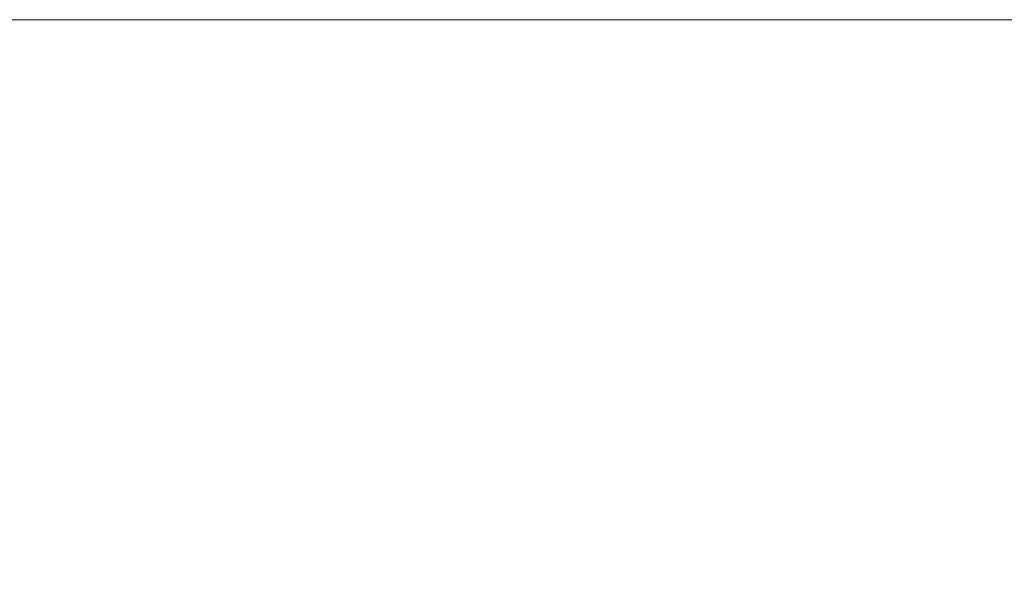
# Model space of a CAD drawing. Header units: centimetres. Extents: x -25.9 to 27.4, y -28.2 to -26.4.
# Tile 146 of 199: x 9.451 to 9.4971, y -26.3863 to -26.36. Entities that reach past the tile are written whole.
import ezdxf

# ---------------------------------------------------------------- set-up
doc = ezdxf.new("R2010")
doc.units = ezdxf.units.CM
doc.header["$LTSCALE"] = 2.54
doc.layers.add('Lucido design-1', color=7, linetype='Continuous')

# ---------------------------------------------------------------- blocks, each defined once
blk = doc.blocks.new('Gruppo-4-1')
at = {"color": 7, "linetype": 'Continuous', "lineweight": 9}
for points, invisible_edges in [([(27.271439, -26.360047, 540.423108), (27.271439, -26.36, 540.420033), (-25.828561, -26.36, 540.420033), (-25.828561, -26.360047, 540.423108)], 8), ([(9.371439, -26.36, 540.220033), (-25.828561, -26.36, 540.420033), (27.271439, -26.36, 540.420033)], 9), ([(-25.828561, -26.360047, 540.423108), (-25.828561, -26.360114, 540.424394), (27.271439, -26.360114, 540.424394), (27.271439, -26.360047, 540.423108)], 10), ([(27.271439, -26.36, 540.420033), (9.379927, -26.36, 540.219853), (9.371439, -26.36, 540.220033)], 9), ([(9.3884, -26.36, 540.219313), (9.379927, -26.36, 540.219853), (27.271439, -26.36, 540.420033)], 10), ([(9.396842, -26.36, 540.218414), (9.3884, -26.36, 540.219313), (27.271439, -26.36, 540.420033)], 10), ([(27.271439, -26.36, 540.420033), (9.405239, -26.36, 540.217157), (9.396842, -26.36, 540.218414)], 9), ([(9.413574, -26.36, 540.215544), (9.405239, -26.36, 540.217157), (27.271439, -26.36, 540.420033)], 10), ([(27.271439, -26.36, 540.420033), (9.421834, -26.36, 540.21358), (9.413574, -26.36, 540.215544)], 9), ([(27.271439, -26.36, 540.420033), (9.430003, -26.36, 540.211267), (9.421834, -26.36, 540.21358)], 9), ([(9.438067, -26.36, 540.208609), (9.430003, -26.36, 540.211267), (27.271439, -26.36, 540.420033)], 10), ([(27.271439, -26.36, 540.420033), (9.44601, -26.36, 540.205611), (9.438067, -26.36, 540.208609)], 9), ([(9.44601, -26.36, 540.205611), (9.453819, -26.36, 540.202279), (9.452023, -26.360095, 540.198306), (9.444384, -26.360095, 540.201566)], 14), ([(9.453819, -26.36, 540.202279), (9.44601, -26.36, 540.205611), (27.271439, -26.36, 540.420033)], 10), ([(9.453819, -26.36, 540.202279), (9.461479, -26.36, 540.198619), (9.459516, -26.360095, 540.194726), (9.452023, -26.360095, 540.198306)], 14), ([(27.271439, -26.36, 540.420033), (9.461479, -26.36, 540.198619), (9.453819, -26.36, 540.202279)], 9), ([(9.461479, -26.36, 540.198619), (9.468978, -26.36, 540.194636), (9.466851, -26.360095, 540.19083), (9.459516, -26.360095, 540.194726)], 14), ([(9.468978, -26.36, 540.194636), (9.461479, -26.36, 540.198619), (27.271439, -26.36, 540.420033)], 10), ([(9.468978, -26.36, 540.194636), (9.4763, -26.36, 540.190339), (9.474014, -26.360095, 540.186627), (9.466851, -26.360095, 540.19083)], 14), ([(27.271439, -26.36, 540.420033), (9.4763, -26.36, 540.190339), (9.468978, -26.36, 540.194636)], 9), ([(9.4763, -26.36, 540.190339), (9.483434, -26.36, 540.185735), (9.480992, -26.360095, 540.182123), (9.474014, -26.360095, 540.186627)], 14), ([(9.483434, -26.36, 540.185735), (9.4763, -26.36, 540.190339), (27.271439, -26.36, 540.420033)], 10), ([(9.483434, -26.36, 540.185735), (9.490365, -26.36, 540.180833), (9.487773, -26.360095, 540.177328), (9.480992, -26.360095, 540.182123)], 14), ([(27.271439, -26.36, 540.420033), (9.490365, -26.36, 540.180833), (9.483434, -26.36, 540.185735)], 9), ([(9.490365, -26.36, 540.180833), (9.497083, -26.36, 540.175641), (9.494344, -26.360095, 540.172248), (9.487773, -26.360095, 540.177328)], 14), ([(9.497083, -26.36, 540.175641), (9.490365, -26.36, 540.180833), (27.271439, -26.36, 540.420033)], 10), ([(9.497083, -26.36, 540.175641), (9.503574, -26.36, 540.170168), (9.500693, -26.360095, 540.166895), (9.494344, -26.360095, 540.172248)], 14), ([(27.271439, -26.360261, 540.427254), (27.271439, -26.360114, 540.424394), (-25.828561, -26.360114, 540.424394), (-25.828561, -26.360261, 540.427254)], 10), ([(-25.828561, -26.360261, 540.427254), (-25.828561, -26.3604, 540.428747), (27.271439, -26.3604, 540.428747), (27.271439, -26.360261, 540.427254)], 10), ([(27.271439, -26.360647, 540.43139), (27.271439, -26.3604, 540.428747), (-25.828561, -26.3604, 540.428747), (-25.828561, -26.360647, 540.43139)], 10), ([(9.444384, -26.360095, 540.201566), (9.452023, -26.360095, 540.198306), (9.450321, -26.360361, 540.194541), (9.442843, -26.360361, 540.197731)], 15), ([(9.450321, -26.360361, 540.194541), (9.457656, -26.360361, 540.191036), (9.455804, -26.360798, 540.187362), (9.448626, -26.360798, 540.190792)], 15), ([(9.452023, -26.360095, 540.198306), (9.459516, -26.360095, 540.194726), (9.457656, -26.360361, 540.191036), (9.450321, -26.360361, 540.194541)], 15), ([(9.457656, -26.360361, 540.191036), (9.464836, -26.360361, 540.187222), (9.462829, -26.360798, 540.18363), (9.455804, -26.360798, 540.187362)], 15), ([(9.459516, -26.360095, 540.194726), (9.466851, -26.360095, 540.19083), (9.464836, -26.360361, 540.187222), (9.457656, -26.360361, 540.191036)], 15), ([(9.464836, -26.360361, 540.187222), (9.471847, -26.360361, 540.183108), (9.46969, -26.360798, 540.179604), (9.462829, -26.360798, 540.18363)], 15), ([(9.466851, -26.360095, 540.19083), (9.474014, -26.360095, 540.186627), (9.471847, -26.360361, 540.183108), (9.464836, -26.360361, 540.187222)], 15), ([(9.471847, -26.360361, 540.183108), (9.478678, -26.360361, 540.178699), (9.476374, -26.360798, 540.175291), (9.46969, -26.360798, 540.179604)], 15), ([(9.474014, -26.360095, 540.186627), (9.480992, -26.360095, 540.182123), (9.478678, -26.360361, 540.178699), (9.471847, -26.360361, 540.183108)], 15), ([(9.478678, -26.360361, 540.178699), (9.485315, -26.360361, 540.174005), (9.482869, -26.360798, 540.170697), (9.476374, -26.360798, 540.175291)], 15), ([(9.480992, -26.360095, 540.182123), (9.487773, -26.360095, 540.177328), (9.485315, -26.360361, 540.174005), (9.478678, -26.360361, 540.178699)], 15), ([(9.485315, -26.360361, 540.174005), (9.491747, -26.360361, 540.169033), (9.489163, -26.360798, 540.165832), (9.482869, -26.360798, 540.170697)], 15), ([(9.487773, -26.360095, 540.177328), (9.494344, -26.360095, 540.172248), (9.491747, -26.360361, 540.169033), (9.485315, -26.360361, 540.174005)], 15), ([(9.491747, -26.360361, 540.169033), (9.497963, -26.360361, 540.163793), (9.495245, -26.360798, 540.160704), (9.489163, -26.360798, 540.165832)], 15), ([(9.494344, -26.360095, 540.172248), (9.500693, -26.360095, 540.166895), (9.497963, -26.360361, 540.163793), (9.491747, -26.360361, 540.169033)], 15), ([(9.497963, -26.360361, 540.163793), (9.50395, -26.360361, 540.158294), (9.501103, -26.360798, 540.155323), (9.495245, -26.360798, 540.160704)], 15), ([(-25.828561, -26.360647, 540.43139), (-25.828561, -26.360876, 540.433083), (27.271439, -26.360876, 540.433083), (27.271439, -26.360647, 540.43139)], 10), ([(27.271439, -26.361205, 540.435511), (27.271439, -26.360876, 540.433083), (-25.828561, -26.360876, 540.433083), (-25.828561, -26.361205, 540.435511)], 10), ([(9.448626, -26.360798, 540.190792), (9.455804, -26.360798, 540.187362), (9.453963, -26.361404, 540.18371), (9.446942, -26.361404, 540.187065)], 15), ([(9.455804, -26.360798, 540.187362), (9.462829, -26.360798, 540.18363), (9.460835, -26.361404, 540.18006), (9.453963, -26.361404, 540.18371)], 15), ([(9.462829, -26.360798, 540.18363), (9.46969, -26.360798, 540.179604), (9.467546, -26.361404, 540.176122), (9.460835, -26.361404, 540.18006)], 15), ([(9.46969, -26.360798, 540.179604), (9.476374, -26.360798, 540.175291), (9.474084, -26.361404, 540.171903), (9.467546, -26.361404, 540.176122)], 15), ([(9.476374, -26.360798, 540.175291), (9.482869, -26.360798, 540.170697), (9.480437, -26.361404, 540.167409), (9.474084, -26.361404, 540.171903)], 15), ([(9.482869, -26.360798, 540.170697), (9.489163, -26.360798, 540.165832), (9.486594, -26.361404, 540.16265), (9.480437, -26.361404, 540.167409)], 15), ([(9.489163, -26.360798, 540.165832), (9.495245, -26.360798, 540.160704), (9.492543, -26.361404, 540.157635), (9.486594, -26.361404, 540.16265)], 15), ([(9.495245, -26.360798, 540.160704), (9.501103, -26.360798, 540.155323), (9.498274, -26.361404, 540.152371), (9.492543, -26.361404, 540.157635)], 15), ([(-25.828561, -26.361205, 540.435511), (-25.828561, -26.36154, 540.437394), (27.271439, -26.36154, 540.437394), (27.271439, -26.361205, 540.435511)], 10), ([(9.446942, -26.361404, 540.187065), (9.453963, -26.361404, 540.18371), (9.452136, -26.362177, 540.180087), (9.445271, -26.362177, 540.183368)], 15), ([(9.453963, -26.361404, 540.18371), (9.460835, -26.361404, 540.18006), (9.458856, -26.362177, 540.176518), (9.452136, -26.362177, 540.180087)], 15), ([(9.460835, -26.361404, 540.18006), (9.467546, -26.361404, 540.176122), (9.465419, -26.362177, 540.172667), (9.458856, -26.362177, 540.176518)], 15), ([(9.467546, -26.361404, 540.176122), (9.474084, -26.361404, 540.171903), (9.471812, -26.362177, 540.168541), (9.465419, -26.362177, 540.172667)], 15), ([(9.474084, -26.361404, 540.171903), (9.480437, -26.361404, 540.167409), (9.478025, -26.362177, 540.164147), (9.471812, -26.362177, 540.168541)], 15), ([(9.480437, -26.361404, 540.167409), (9.486594, -26.361404, 540.16265), (9.484045, -26.362177, 540.159494), (9.478025, -26.362177, 540.164147)], 15), ([(9.486594, -26.361404, 540.16265), (9.492543, -26.361404, 540.157635), (9.489862, -26.362177, 540.154589), (9.484045, -26.362177, 540.159494)], 15), ([(9.492543, -26.361404, 540.157635), (9.498274, -26.361404, 540.152371), (9.495466, -26.362177, 540.149442), (9.489862, -26.362177, 540.154589)], 15), ([(9.498274, -26.361404, 540.152371), (9.503776, -26.361404, 540.146869), (9.500847, -26.362177, 540.144061), (9.495466, -26.362177, 540.149442)], 15), ([(27.271439, -26.361935, 540.439608), (27.271439, -26.36154, 540.437394), (-25.828561, -26.36154, 540.437394), (-25.828561, -26.361935, 540.439608)], 10), ([(-25.828561, -26.361935, 540.439608), (-25.828561, -26.362392, 540.441673), (27.271439, -26.362392, 540.441673), (27.271439, -26.361935, 540.439608)], 10), ([(9.445271, -26.362177, 540.183368), (9.452136, -26.362177, 540.180087), (9.450327, -26.363117, 540.176499), (9.443615, -26.363117, 540.179706)], 15), ([(9.452136, -26.362177, 540.180087), (9.458856, -26.362177, 540.176518), (9.456897, -26.363117, 540.17301), (9.450327, -26.363117, 540.176499)], 15), ([(9.458856, -26.362177, 540.176518), (9.465419, -26.362177, 540.172667), (9.463312, -26.363117, 540.169245), (9.456897, -26.363117, 540.17301)], 15), ([(9.465419, -26.362177, 540.172667), (9.471812, -26.362177, 540.168541), (9.469562, -26.363117, 540.165212), (9.463312, -26.363117, 540.169245)], 15), ([(9.471812, -26.362177, 540.168541), (9.478025, -26.362177, 540.164147), (9.475635, -26.363117, 540.160916), (9.469562, -26.363117, 540.165212)], 15), ([(9.478025, -26.362177, 540.164147), (9.484045, -26.362177, 540.159494), (9.481521, -26.363117, 540.156367), (9.475635, -26.363117, 540.160916)], 15), ([(9.484045, -26.362177, 540.159494), (9.489862, -26.362177, 540.154589), (9.487207, -26.363117, 540.151572), (9.481521, -26.363117, 540.156367)], 15), ([(9.489862, -26.362177, 540.154589), (9.495466, -26.362177, 540.149442), (9.492686, -26.363117, 540.146541), (9.487207, -26.363117, 540.151572)], 15), ([(9.495466, -26.362177, 540.149442), (9.500847, -26.362177, 540.144061), (9.497946, -26.363117, 540.141281), (9.492686, -26.363117, 540.146541)], 15), ([(27.271439, -26.362835, 540.443675), (27.271439, -26.362392, 540.441673), (-25.828561, -26.362392, 540.441673), (-25.828561, -26.362835, 540.443675)], 10), ([(-25.828561, -26.362835, 540.443675), (-25.828561, -26.363428, 540.44591), (27.271439, -26.363428, 540.44591), (27.271439, -26.362835, 540.443675)], 10), ([(9.450327, -26.363117, 540.176499), (9.456897, -26.363117, 540.17301), (9.454959, -26.36422, 540.169542), (9.448538, -26.36422, 540.172952)], 15), ([(9.456897, -26.363117, 540.17301), (9.463312, -26.363117, 540.169245), (9.461229, -26.36422, 540.165862), (9.454959, -26.36422, 540.169542)], 15), ([(9.463312, -26.363117, 540.169245), (9.469562, -26.363117, 540.165212), (9.467337, -26.36422, 540.16192), (9.461229, -26.36422, 540.165862)], 15), ([(9.469562, -26.363117, 540.165212), (9.475635, -26.363117, 540.160916), (9.473273, -26.36422, 540.157722), (9.467337, -26.36422, 540.16192)], 15), ([(9.475635, -26.363117, 540.160916), (9.481521, -26.363117, 540.156367), (9.479025, -26.36422, 540.153276), (9.473273, -26.36422, 540.157722)], 15), ([(9.481521, -26.363117, 540.156367), (9.487207, -26.363117, 540.151572), (9.484583, -26.36422, 540.14859), (9.479025, -26.36422, 540.153276)], 15), ([(9.487207, -26.363117, 540.151572), (9.492686, -26.363117, 540.146541), (9.489937, -26.36422, 540.143672), (9.484583, -26.36422, 540.14859)], 15), ([(9.492686, -26.363117, 540.146541), (9.497946, -26.363117, 540.141281), (9.495078, -26.36422, 540.138532), (9.489937, -26.36422, 540.143672)], 15), ([(9.497946, -26.363117, 540.141281), (9.502978, -26.363117, 540.135802), (9.499995, -26.36422, 540.133178), (9.495078, -26.36422, 540.138532)], 15), ([(27.271439, -26.363905, 540.447705), (27.271439, -26.363428, 540.44591), (-25.828561, -26.363428, 540.44591), (-25.828561, -26.363905, 540.447705)], 10), ([(-25.828561, -26.363905, 540.447705), (-25.828561, -26.364648, 540.450098), (27.271439, -26.364648, 540.450098), (27.271439, -26.363905, 540.447705)], 10), ([(27.271439, -26.365143, 540.45169), (27.271439, -26.364648, 540.450098), (-25.828561, -26.364648, 540.450098), (-25.828561, -26.365143, 540.45169)], 10), ([(9.448538, -26.36422, 540.172952), (9.454959, -26.36422, 540.169542), (9.453047, -26.365486, 540.166119), (9.446773, -26.365486, 540.169451)], 15), ([(9.454959, -26.36422, 540.169542), (9.461229, -26.36422, 540.165862), (9.459173, -26.365486, 540.162524), (9.453047, -26.365486, 540.166119)], 15), ([(9.461229, -26.36422, 540.165862), (9.467337, -26.36422, 540.16192), (9.465142, -26.365486, 540.158672), (9.459173, -26.365486, 540.162524)], 15), ([(9.467337, -26.36422, 540.16192), (9.473273, -26.36422, 540.157722), (9.470941, -26.365486, 540.15457), (9.465142, -26.365486, 540.158672)], 15), ([(9.473273, -26.36422, 540.157722), (9.479025, -26.36422, 540.153276), (9.476562, -26.365486, 540.150226), (9.470941, -26.365486, 540.15457)], 15), ([(9.479025, -26.36422, 540.153276), (9.484583, -26.36422, 540.14859), (9.481992, -26.365486, 540.145647), (9.476562, -26.365486, 540.150226)], 15), ([(9.484583, -26.36422, 540.14859), (9.489937, -26.36422, 540.143672), (9.487224, -26.365486, 540.140842), (9.481992, -26.365486, 540.145647)], 15), ([(9.489937, -26.36422, 540.143672), (9.495078, -26.36422, 540.138532), (9.492247, -26.365486, 540.135819), (9.487224, -26.365486, 540.140842)], 15), ([(9.495078, -26.36422, 540.138532), (9.499995, -26.36422, 540.133178), (9.497052, -26.365486, 540.130587), (9.492247, -26.365486, 540.135819)], 15), ([(9.499995, -26.36422, 540.133178), (9.504681, -26.36422, 540.12762), (9.501631, -26.365486, 540.125157), (9.497052, -26.365486, 540.130587)], 15), ([(-25.828561, -26.365143, 540.45169), (-25.828561, -26.36605, 540.454229), (27.271439, -26.36605, 540.454229), (27.271439, -26.365143, 540.45169)], 10), ([(9.446773, -26.365486, 540.169451), (9.453047, -26.365486, 540.166119), (9.451164, -26.36691, 540.162748), (9.445035, -26.36691, 540.166003)], 15), ([(9.453047, -26.365486, 540.166119), (9.459173, -26.365486, 540.162524), (9.457149, -26.36691, 540.159235), (9.451164, -26.36691, 540.162748)], 15), ([(9.459173, -26.365486, 540.162524), (9.465142, -26.365486, 540.158672), (9.462979, -26.36691, 540.155472), (9.457149, -26.36691, 540.159235)], 15), ([(9.465142, -26.365486, 540.158672), (9.470941, -26.365486, 540.15457), (9.468645, -26.36691, 540.151465), (9.462979, -26.36691, 540.155472)], 15), ([(9.470941, -26.365486, 540.15457), (9.476562, -26.365486, 540.150226), (9.474136, -26.36691, 540.147221), (9.468645, -26.36691, 540.151465)], 15), ([(9.476562, -26.365486, 540.150226), (9.481992, -26.365486, 540.145647), (9.479441, -26.36691, 540.142748), (9.474136, -26.36691, 540.147221)], 15), ([(9.481992, -26.365486, 540.145647), (9.487224, -26.365486, 540.140842), (9.484552, -26.36691, 540.138054), (9.479441, -26.36691, 540.142748)], 15), ([(9.487224, -26.365486, 540.140842), (9.492247, -26.365486, 540.135819), (9.489459, -26.36691, 540.133147), (9.484552, -26.36691, 540.138054)], 15), ([(9.492247, -26.365486, 540.135819), (9.497052, -26.365486, 540.130587), (9.494153, -26.36691, 540.128036), (9.489459, -26.36691, 540.133147)], 15), ([(9.497052, -26.365486, 540.130587), (9.501631, -26.365486, 540.125157), (9.498626, -26.36691, 540.12273), (9.494153, -26.36691, 540.128036)], 15), ([(27.271439, -26.366548, 540.455624), (27.271439, -26.36605, 540.454229), (-25.828561, -26.36605, 540.454229), (-25.828561, -26.366548, 540.455624)], 10), ([(-25.828561, -26.366548, 540.455624), (-25.828561, -26.367629, 540.458295), (27.271439, -26.367629, 540.458295), (27.271439, -26.366548, 540.455624)], 10), ([(9.445035, -26.36691, 540.166003), (9.451164, -26.36691, 540.162748), (9.449312, -26.36849, 540.159433), (9.443325, -26.36849, 540.162612)], 15), ([(9.451164, -26.36691, 540.162748), (9.457149, -26.36691, 540.159235), (9.455158, -26.36849, 540.156002), (9.449312, -26.36849, 540.159433)], 15), ([(9.457149, -26.36691, 540.159235), (9.462979, -26.36691, 540.155472), (9.460853, -26.36849, 540.152327), (9.455158, -26.36849, 540.156002)], 15), ([(9.462979, -26.36691, 540.155472), (9.468645, -26.36691, 540.151465), (9.466387, -26.36849, 540.148413), (9.460853, -26.36849, 540.152327)], 15), ([(9.468645, -26.36691, 540.151465), (9.474136, -26.36691, 540.147221), (9.47175, -26.36849, 540.144267), (9.466387, -26.36849, 540.148413)], 15), ([(9.474136, -26.36691, 540.147221), (9.479441, -26.36691, 540.142748), (9.476933, -26.36849, 540.139898), (9.47175, -26.36849, 540.144267)], 15), ([(9.479441, -26.36691, 540.142748), (9.484552, -26.36691, 540.138054), (9.481925, -26.36849, 540.135313), (9.476933, -26.36849, 540.139898)], 15), ([(9.484552, -26.36691, 540.138054), (9.489459, -26.36691, 540.133147), (9.486718, -26.36849, 540.13052), (9.481925, -26.36849, 540.135313)], 15), ([(9.489459, -26.36691, 540.133147), (9.494153, -26.36691, 540.128036), (9.491303, -26.36849, 540.125527), (9.486718, -26.36849, 540.13052)], 15), ([(9.494153, -26.36691, 540.128036), (9.498626, -26.36691, 540.12273), (9.495672, -26.36849, 540.120345), (9.491303, -26.36849, 540.125527)], 15), ([(9.498626, -26.36691, 540.12273), (9.50287, -26.36691, 540.11724), (9.499818, -26.36849, 540.114982), (9.495672, -26.36849, 540.120345)], 15), ([(27.271439, -26.368117, 540.459498), (27.271439, -26.367629, 540.458295), (-25.828561, -26.367629, 540.458295), (-25.828561, -26.368117, 540.459498)], 10), ([(-25.828561, -26.368117, 540.459498), (-25.828561, -26.369385, 540.462288), (27.271439, -26.369385, 540.462288), (27.271439, -26.368117, 540.459498)], 10), ([(9.449312, -26.36849, 540.159433), (9.455158, -26.36849, 540.156002), (9.453205, -26.370224, 540.15283), (9.447495, -26.370224, 540.156181)], 15), ([(9.455158, -26.36849, 540.156002), (9.460853, -26.36849, 540.152327), (9.458767, -26.370224, 540.14924), (9.453205, -26.370224, 540.15283)], 15), ([(9.460853, -26.36849, 540.152327), (9.466387, -26.36849, 540.148413), (9.464172, -26.370224, 540.145418), (9.458767, -26.370224, 540.14924)], 15), ([(9.466387, -26.36849, 540.148413), (9.47175, -26.36849, 540.144267), (9.46941, -26.370224, 540.141369), (9.464172, -26.370224, 540.145418)], 15), ([(9.47175, -26.36849, 540.144267), (9.476933, -26.36849, 540.139898), (9.474471, -26.370224, 540.137102), (9.46941, -26.370224, 540.141369)], 15), ([(9.476933, -26.36849, 540.139898), (9.481925, -26.36849, 540.135313), (9.479347, -26.370224, 540.132623), (9.474471, -26.370224, 540.137102)], 15), ([(9.481925, -26.36849, 540.135313), (9.486718, -26.36849, 540.13052), (9.484028, -26.370224, 540.127942), (9.479347, -26.370224, 540.132623)], 15), ([(9.486718, -26.36849, 540.13052), (9.491303, -26.36849, 540.125527), (9.488507, -26.370224, 540.123066), (9.484028, -26.370224, 540.127942)], 15), ([(9.491303, -26.36849, 540.125527), (9.495672, -26.36849, 540.120345), (9.492774, -26.370224, 540.118005), (9.488507, -26.370224, 540.123066)], 15), ([(9.495672, -26.36849, 540.120345), (9.499818, -26.36849, 540.114982), (9.496823, -26.370224, 540.112767), (9.492774, -26.370224, 540.118005)], 15), ([(9.499818, -26.36849, 540.114982), (9.503732, -26.36849, 540.109448), (9.500645, -26.370224, 540.107362), (9.496823, -26.370224, 540.112767)], 15), ([(27.271439, -26.369848, 540.463308), (27.271439, -26.369385, 540.462288), (-25.828561, -26.369385, 540.462288), (-25.828561, -26.369848, 540.463308)], 10), ([(-25.828561, -26.369848, 540.463308), (-25.828561, -26.371313, 540.466201), (27.271439, -26.371313, 540.466201), (27.271439, -26.369848, 540.463308)], 10), ([(9.447495, -26.370224, 540.156181), (9.453205, -26.370224, 540.15283), (9.451292, -26.372108, 540.149724), (9.445716, -26.372108, 540.152996)], 15), ([(9.453205, -26.370224, 540.15283), (9.458767, -26.370224, 540.14924), (9.456725, -26.372108, 540.146218), (9.451292, -26.372108, 540.149724)], 15), ([(9.458767, -26.370224, 540.14924), (9.464172, -26.370224, 540.145418), (9.462003, -26.372108, 540.142485), (9.456725, -26.372108, 540.146218)], 15), ([(9.464172, -26.370224, 540.145418), (9.46941, -26.370224, 540.141369), (9.467119, -26.372108, 540.138531), (9.462003, -26.372108, 540.142485)], 15), ([(9.46941, -26.370224, 540.141369), (9.474471, -26.370224, 540.137102), (9.472061, -26.372108, 540.134363), (9.467119, -26.372108, 540.138531)], 15), ([(9.474471, -26.370224, 540.137102), (9.479347, -26.370224, 540.132623), (9.476823, -26.372108, 540.12999), (9.472061, -26.372108, 540.134363)], 15), ([(9.479347, -26.370224, 540.132623), (9.484028, -26.370224, 540.127942), (9.481395, -26.372108, 540.125418), (9.476823, -26.372108, 540.12999)], 15), ([(9.484028, -26.370224, 540.127942), (9.488507, -26.370224, 540.123066), (9.485768, -26.372108, 540.120656), (9.481395, -26.372108, 540.125418)], 15), ([(9.488507, -26.370224, 540.123066), (9.492774, -26.370224, 540.118005), (9.489936, -26.372108, 540.115713), (9.485768, -26.372108, 540.120656)], 15), ([(9.492774, -26.370224, 540.118005), (9.496823, -26.370224, 540.112767), (9.49389, -26.372108, 540.110598), (9.489936, -26.372108, 540.115713)], 15), ([(9.496823, -26.370224, 540.112767), (9.500645, -26.370224, 540.107362), (9.497623, -26.372108, 540.105319), (9.49389, -26.372108, 540.110598)], 15), ([(27.271439, -26.371739, 540.467045), (27.271439, -26.371313, 540.466201), (-25.828561, -26.371313, 540.466201), (-25.828561, -26.371739, 540.467045)], 10), ([(-25.828561, -26.371739, 540.467045), (-25.828561, -26.373409, 540.470027), (27.271439, -26.373409, 540.470027), (27.271439, -26.371739, 540.467045)], 10), ([(9.445716, -26.372108, 540.152996), (9.451292, -26.372108, 540.149724), (9.449424, -26.374138, 540.146689), (9.443978, -26.374138, 540.149885)], 15), ([(9.451292, -26.372108, 540.149724), (9.456725, -26.372108, 540.146218), (9.454729, -26.374138, 540.143265), (9.449424, -26.374138, 540.146689)], 15), ([(9.456725, -26.372108, 540.146218), (9.462003, -26.372108, 540.142485), (9.459884, -26.374138, 540.139619), (9.454729, -26.374138, 540.143265)], 15), ([(9.462003, -26.372108, 540.142485), (9.467119, -26.372108, 540.138531), (9.464879, -26.374138, 540.135758), (9.459884, -26.374138, 540.139619)], 15), ([(9.467119, -26.372108, 540.138531), (9.472061, -26.372108, 540.134363), (9.469707, -26.374138, 540.131688), (9.464879, -26.374138, 540.135758)], 15), ([(9.472061, -26.372108, 540.134363), (9.476823, -26.372108, 540.12999), (9.474357, -26.374138, 540.127416), (9.469707, -26.374138, 540.131688)], 15), ([(9.476823, -26.372108, 540.12999), (9.481395, -26.372108, 540.125418), (9.478822, -26.374138, 540.122952), (9.474357, -26.374138, 540.127416)], 15), ([(9.481395, -26.372108, 540.125418), (9.485768, -26.372108, 540.120656), (9.483093, -26.374138, 540.118302), (9.478822, -26.374138, 540.122952)], 15), ([(9.485768, -26.372108, 540.120656), (9.489936, -26.372108, 540.115713), (9.487163, -26.374138, 540.113474), (9.483093, -26.374138, 540.118302)], 15), ([(9.489936, -26.372108, 540.115713), (9.49389, -26.372108, 540.110598), (9.491024, -26.374138, 540.108479), (9.487163, -26.374138, 540.113474)], 15), ([(9.49389, -26.372108, 540.110598), (9.497623, -26.372108, 540.105319), (9.49467, -26.374138, 540.103324), (9.491024, -26.374138, 540.108479)], 15), ([(9.497623, -26.372108, 540.105319), (9.501129, -26.372108, 540.099887), (9.498094, -26.374138, 540.098018), (9.49467, -26.374138, 540.103324)], 15), ([(27.271439, -26.373788, 540.470703), (27.271439, -26.373409, 540.470027), (-25.828561, -26.373409, 540.470027), (-25.828561, -26.373788, 540.470703)], 10), ([(-25.828561, -26.373788, 540.470703), (-25.828561, -26.37567, 540.473758), (27.271439, -26.37567, 540.473758), (27.271439, -26.373788, 540.470703)], 10), ([(9.449424, -26.374138, 540.146689), (9.454729, -26.374138, 540.143265), (9.452783, -26.37631, 540.140386), (9.447602, -26.37631, 540.14373)], 15), ([(9.454729, -26.374138, 540.143265), (9.459884, -26.374138, 540.139619), (9.457817, -26.37631, 540.136825), (9.452783, -26.37631, 540.140386)], 15), ([(9.459884, -26.374138, 540.139619), (9.464879, -26.374138, 540.135758), (9.462696, -26.37631, 540.133054), (9.457817, -26.37631, 540.136825)], 15), ([(9.464879, -26.374138, 540.135758), (9.469707, -26.374138, 540.131688), (9.467411, -26.37631, 540.129079), (9.462696, -26.37631, 540.133054)], 15), ([(9.469707, -26.374138, 540.131688), (9.474357, -26.374138, 540.127416), (9.471952, -26.37631, 540.124908), (9.467411, -26.37631, 540.129079)], 15), ([(9.474357, -26.374138, 540.127416), (9.478822, -26.374138, 540.122952), (9.476313, -26.37631, 540.120547), (9.471952, -26.37631, 540.124908)], 15), ([(9.478822, -26.374138, 540.122952), (9.483093, -26.374138, 540.118302), (9.480484, -26.37631, 540.116006), (9.476313, -26.37631, 540.120547)], 15), ([(9.483093, -26.374138, 540.118302), (9.487163, -26.374138, 540.113474), (9.484459, -26.37631, 540.111291), (9.480484, -26.37631, 540.116006)], 15), ([(9.487163, -26.374138, 540.113474), (9.491024, -26.374138, 540.108479), (9.48823, -26.37631, 540.106412), (9.484459, -26.37631, 540.111291)], 15), ([(9.491024, -26.374138, 540.108479), (9.49467, -26.374138, 540.103324), (9.491791, -26.37631, 540.101378), (9.48823, -26.37631, 540.106412)], 15), ([(9.49467, -26.374138, 540.103324), (9.498094, -26.374138, 540.098018), (9.495135, -26.37631, 540.096196), (9.491791, -26.37631, 540.101378)], 15), ([(9.498094, -26.374138, 540.098018), (9.50129, -26.374138, 540.092573), (9.498256, -26.37631, 540.090878), (9.495135, -26.37631, 540.096196)], 15), ([(27.271439, -26.375989, 540.474275), (27.271439, -26.37567, 540.473758), (-25.828561, -26.37567, 540.473758), (-25.828561, -26.375989, 540.474275)], 10), ([(-25.828561, -26.375989, 540.474275), (-25.828561, -26.378092, 540.477386), (27.271439, -26.378092, 540.477386), (27.271439, -26.375989, 540.474275)], 10), ([(9.447602, -26.37631, 540.14373), (9.452783, -26.37631, 540.140386), (9.45089, -26.378621, 540.137586), (9.445829, -26.378621, 540.140852)], 15), ([(9.452783, -26.37631, 540.140386), (9.457817, -26.37631, 540.136825), (9.455808, -26.378621, 540.134108), (9.45089, -26.378621, 540.137586)], 15), ([(9.457817, -26.37631, 540.136825), (9.462696, -26.37631, 540.133054), (9.460573, -26.378621, 540.130424), (9.455808, -26.378621, 540.134108)], 15), ([(9.462696, -26.37631, 540.133054), (9.467411, -26.37631, 540.129079), (9.465178, -26.378621, 540.126542), (9.460573, -26.378621, 540.130424)], 15), ([(9.467411, -26.37631, 540.129079), (9.471952, -26.37631, 540.124908), (9.469614, -26.378621, 540.122467), (9.465178, -26.378621, 540.126542)], 15), ([(9.471952, -26.37631, 540.124908), (9.476313, -26.37631, 540.120547), (9.473873, -26.378621, 540.118209), (9.469614, -26.378621, 540.122467)], 15), ([(9.476313, -26.37631, 540.120547), (9.480484, -26.37631, 540.116006), (9.477947, -26.378621, 540.113773), (9.473873, -26.378621, 540.118209)], 15), ([(9.480484, -26.37631, 540.116006), (9.484459, -26.37631, 540.111291), (9.481829, -26.378621, 540.109168), (9.477947, -26.378621, 540.113773)], 15), ([(9.484459, -26.37631, 540.111291), (9.48823, -26.37631, 540.106412), (9.485513, -26.378621, 540.104402), (9.481829, -26.378621, 540.109168)], 15), ([(9.48823, -26.37631, 540.106412), (9.491791, -26.37631, 540.101378), (9.488991, -26.378621, 540.099485), (9.485513, -26.378621, 540.104402)], 15), ([(9.491791, -26.37631, 540.101378), (9.495135, -26.37631, 540.096196), (9.492257, -26.378621, 540.094424), (9.488991, -26.378621, 540.099485)], 15), ([(9.495135, -26.37631, 540.096196), (9.498256, -26.37631, 540.090878), (9.495305, -26.378621, 540.08923), (9.492257, -26.378621, 540.094424)], 15), ([(9.498256, -26.37631, 540.090878), (9.501149, -26.37631, 540.085432), (9.498131, -26.378621, 540.08391), (9.495305, -26.378621, 540.08923)], 15), ([(27.271439, -26.378341, 540.477756), (27.271439, -26.378092, 540.477386), (-25.828561, -26.378092, 540.477386), (-25.828561, -26.378341, 540.477756)], 10), ([(-25.828561, -26.378341, 540.477756), (-25.828561, -26.380669, 540.480906), (27.271439, -26.380669, 540.480906), (27.271439, -26.378341, 540.477756)], 10), ([(9.45089, -26.378621, 540.137586), (9.455808, -26.378621, 540.134108), (9.453857, -26.381066, 540.131471), (9.449054, -26.381066, 540.134869)], 15), ([(9.455808, -26.378621, 540.134108), (9.460573, -26.378621, 540.130424), (9.458513, -26.381066, 540.127873), (9.453857, -26.381066, 540.131471)], 15), ([(9.460573, -26.378621, 540.130424), (9.465178, -26.378621, 540.126542), (9.463011, -26.381066, 540.12408), (9.458513, -26.381066, 540.127873)], 15), ([(9.465178, -26.378621, 540.126542), (9.469614, -26.378621, 540.122467), (9.467344, -26.381066, 540.1201), (9.463011, -26.381066, 540.12408)], 15), ([(9.469614, -26.378621, 540.122467), (9.473873, -26.378621, 540.118209), (9.471505, -26.381066, 540.115939), (9.467344, -26.381066, 540.1201)], 15), ([(9.473873, -26.378621, 540.118209), (9.477947, -26.378621, 540.113773), (9.475485, -26.381066, 540.111606), (9.471505, -26.381066, 540.115939)], 15), ([(9.477947, -26.378621, 540.113773), (9.481829, -26.378621, 540.109168), (9.479278, -26.381066, 540.107107), (9.475485, -26.381066, 540.111606)], 15), ([(9.481829, -26.378621, 540.109168), (9.485513, -26.378621, 540.104402), (9.482876, -26.381066, 540.102452), (9.479278, -26.381066, 540.107107)], 15), ([(9.485513, -26.378621, 540.104402), (9.488991, -26.378621, 540.099485), (9.486274, -26.381066, 540.097648), (9.482876, -26.381066, 540.102452)], 15), ([(9.488991, -26.378621, 540.099485), (9.492257, -26.378621, 540.094424), (9.489464, -26.381066, 540.092705), (9.486274, -26.381066, 540.097648)], 15), ([(9.492257, -26.378621, 540.094424), (9.495305, -26.378621, 540.08923), (9.492442, -26.381066, 540.08763), (9.489464, -26.381066, 540.092705)], 15), ([(9.495305, -26.378621, 540.08923), (9.498131, -26.378621, 540.08391), (9.495202, -26.381066, 540.082434), (9.492442, -26.381066, 540.08763)], 15), ([(9.498131, -26.378621, 540.08391), (9.500727, -26.378621, 540.078476), (9.497739, -26.381066, 540.077125), (9.495202, -26.381066, 540.082434)], 15), ([(27.271439, -26.38084, 540.481137), (27.271439, -26.380669, 540.480906), (-25.828561, -26.380669, 540.480906), (-25.828561, -26.38084, 540.481137)], 10), ([(-25.828561, -26.38084, 540.481137), (-25.828561, -26.383398, 540.48431), (27.271439, -26.383398, 540.48431), (27.271439, -26.38084, 540.481137)], 10), ([(9.449054, -26.381066, 540.134869), (9.453857, -26.381066, 540.131471), (9.45197, -26.383641, 540.128919), (9.447276, -26.383641, 540.132239)], 15), ([(9.453857, -26.381066, 540.131471), (9.458513, -26.381066, 540.127873), (9.456519, -26.383641, 540.125403), (9.45197, -26.383641, 540.128919)], 15), ([(9.458513, -26.381066, 540.127873), (9.463011, -26.381066, 540.12408), (9.460914, -26.383641, 540.121697), (9.456519, -26.383641, 540.125403)], 15), ([(9.463011, -26.381066, 540.12408), (9.467344, -26.381066, 540.1201), (9.465148, -26.383641, 540.117808), (9.460914, -26.383641, 540.121697)], 15), ([(9.467344, -26.381066, 540.1201), (9.471505, -26.381066, 540.115939), (9.469213, -26.383641, 540.113743), (9.465148, -26.383641, 540.117808)], 15), ([(9.471505, -26.381066, 540.115939), (9.475485, -26.381066, 540.111606), (9.473102, -26.383641, 540.109509), (9.469213, -26.383641, 540.113743)], 15), ([(9.475485, -26.381066, 540.111606), (9.479278, -26.381066, 540.107107), (9.476808, -26.383641, 540.105113), (9.473102, -26.383641, 540.109509)], 15), ([(9.479278, -26.381066, 540.107107), (9.482876, -26.381066, 540.102452), (9.480324, -26.383641, 540.100565), (9.476808, -26.383641, 540.105113)], 15), ([(9.482876, -26.381066, 540.102452), (9.486274, -26.381066, 540.097648), (9.483644, -26.383641, 540.095871), (9.480324, -26.383641, 540.100565)], 15), ([(9.486274, -26.381066, 540.097648), (9.489464, -26.381066, 540.092705), (9.486761, -26.383641, 540.091041), (9.483644, -26.383641, 540.095871)], 15), ([(9.489464, -26.381066, 540.092705), (9.492442, -26.381066, 540.08763), (9.489671, -26.383641, 540.086082), (9.486761, -26.383641, 540.091041)], 15), ([(9.492442, -26.381066, 540.08763), (9.495202, -26.381066, 540.082434), (9.492368, -26.383641, 540.081005), (9.489671, -26.383641, 540.086082)], 15), ([(9.495202, -26.381066, 540.082434), (9.497739, -26.381066, 540.077125), (9.494847, -26.383641, 540.075817), (9.492368, -26.383641, 540.081005)], 15), ([(9.497739, -26.381066, 540.077125), (9.500048, -26.381066, 540.071713), (9.497103, -26.383641, 540.07053), (9.494847, -26.383641, 540.075817)], 15), ([(27.271439, -26.383481, 540.484414), (27.271439, -26.383398, 540.48431), (-25.828561, -26.383398, 540.48431), (-25.828561, -26.383481, 540.484414)], 10), ([(27.271439, -26.386261, 540.48758), (27.271439, -26.383481, 540.484414), (-25.828561, -26.383481, 540.484414), (-25.828561, -26.386261, 540.48758)], 10), ([(9.447276, -26.383641, 540.132239), (9.45197, -26.383641, 540.128919), (9.450148, -26.38634, 540.126456), (9.445561, -26.38634, 540.129701)], 15), ([(9.45197, -26.383641, 540.128919), (9.456519, -26.383641, 540.125403), (9.454594, -26.38634, 540.12302), (9.450148, -26.38634, 540.126456)], 15), ([(9.456519, -26.383641, 540.125403), (9.460914, -26.383641, 540.121697), (9.45889, -26.38634, 540.119398), (9.454594, -26.38634, 540.12302)], 15), ([(9.460914, -26.383641, 540.121697), (9.465148, -26.383641, 540.117808), (9.463028, -26.38634, 540.115597), (9.45889, -26.38634, 540.119398)], 15), ([(9.465148, -26.383641, 540.117808), (9.469213, -26.383641, 540.113743), (9.467002, -26.38634, 540.111623), (9.463028, -26.38634, 540.115597)], 15), ([(9.469213, -26.383641, 540.113743), (9.473102, -26.383641, 540.109509), (9.470803, -26.38634, 540.107485), (9.467002, -26.38634, 540.111623)], 15), ([(9.473102, -26.383641, 540.109509), (9.476808, -26.383641, 540.105113), (9.474425, -26.38634, 540.103189), (9.470803, -26.38634, 540.107485)], 15), ([(9.476808, -26.383641, 540.105113), (9.480324, -26.383641, 540.100565), (9.477861, -26.38634, 540.098743), (9.474425, -26.38634, 540.103189)], 15), ([(9.480324, -26.383641, 540.100565), (9.483644, -26.383641, 540.095871), (9.481106, -26.38634, 540.094156), (9.477861, -26.38634, 540.098743)], 15), ([(9.483644, -26.383641, 540.095871), (9.486761, -26.383641, 540.091041), (9.484153, -26.38634, 540.089434), (9.481106, -26.38634, 540.094156)], 15), ([(9.486761, -26.383641, 540.091041), (9.489671, -26.383641, 540.086082), (9.486997, -26.38634, 540.084588), (9.484153, -26.38634, 540.089434)], 15), ([(9.489671, -26.383641, 540.086082), (9.492368, -26.383641, 540.081005), (9.489632, -26.38634, 540.079626), (9.486997, -26.38634, 540.084588)], 15), ([(9.492368, -26.383641, 540.081005), (9.494847, -26.383641, 540.075817), (9.492055, -26.38634, 540.074556), (9.489632, -26.38634, 540.079626)], 15), ([(9.494847, -26.383641, 540.075817), (9.497103, -26.383641, 540.07053), (9.49426, -26.38634, 540.069387), (9.492055, -26.38634, 540.074556)], 15), ([(9.497103, -26.383641, 540.07053), (9.499133, -26.383641, 540.065151), (9.496244, -26.38634, 540.06413), (9.49426, -26.38634, 540.069387)], 15), ([(9.499133, -26.383641, 540.065151), (9.500933, -26.383641, 540.059691), (9.498003, -26.38634, 540.058793), (9.496244, -26.38634, 540.06413)], 15), ([(27.271439, -26.389175, 540.49063), (27.271439, -26.386273, 540.487592), (-25.828561, -26.386273, 540.487592), (-25.828561, -26.389175, 540.49063)], 10)]:
    blk.add_3dface(points, dxfattribs=dict(at, invisible_edges=invisible_edges))

msp = doc.modelspace()

# ---------------------------------------------------------------- block references
at = {"layer": 'Lucido design-1', "color": 7}
msp.add_blockref('Gruppo-4-1', (0, 0), dxfattribs=at)

doc.saveas('drawing.dxf')
